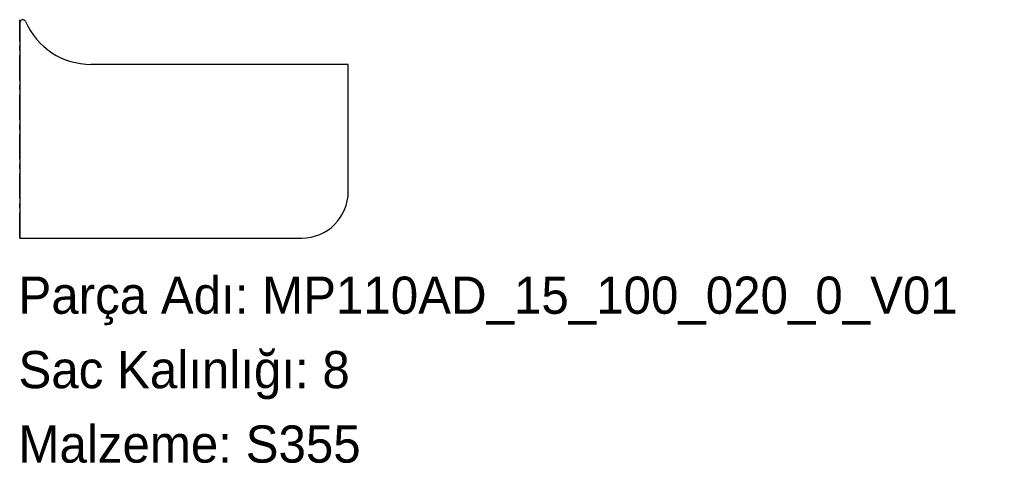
# Model space of a CAD drawing. Header units: millimetres. Extents: x 0 to 318, y -72 to 71.
import ezdxf

# ---------------------------------------------------------------- set-up
doc = ezdxf.new("R2010")
doc.units = ezdxf.units.MM
for name, pattern in [('SLD-Katı', [0]), ('SLD-Kısa-Kesik-Çizgili-Uzun-Kesik', [12.7, 8.128, -1.524, 1.524, -1.524]), ('SLD-Sürekli', [0])]:
    doc.linetypes.add(name, pattern=pattern)
doc.layers.add('METIN', color=96, linetype='SLD-Katı')
doc.styles.add('SLDTEXTSTYLE0', font='ARIAL.TTF', dxfattribs={"width": 0.948, "bigfont": 'bigfont'})
doc.styles.add('SLDTEXTSTYLE1', font='ARIAL.TTF', dxfattribs={"width": 0.948})

msp = doc.modelspace()

# ---------------------------------------------------------------- linework, layer by layer
at = {"color": 7, "linetype": 'SLD-Kısa-Kesik-Çizgili-Uzun-Kesik'}
msp.add_line((0.4, 0.4), (0.4, 70.808337), dxfattribs=at)
msp.add_line((0.4, 0.4), (0.4, 70.808337), dxfattribs=at)
at = {"color": 7, "linetype": 'SLD-Sürekli', "lineweight": 25}
for p, q in [((0.4, 69.808337), (0.4, 0.4)), ((106.4, 56.4), (23.4, 56.4)), ((106.4, 15.4), (106.4, 56.4)), ((0.4, 0.4), (91.4, 0.4))]:
    msp.add_line(p, q, dxfattribs=at)
for centre, radius, start, end in [((1.4, 69.808337), 1, 23.556464, 180), ((23.4, 79.4), 23, 203.556464, 270), ((91.4, 15.4), 15, 270, 0)]:
    msp.add_arc(centre, radius, start, end, dxfattribs=at)

# ---------------------------------------------------------------- texts
at = {"layer": 'METIN', "char_height": 12, "attachment_point": 1}
for s, insert, style in [('Parça Adı: MP110AD_15_100_020_0_V01', (0, -12.031187), 'SLDTEXTSTYLE0'), ('Sac Kalınlığı: 8', (0, -36.031187), 'SLDTEXTSTYLE0'), ('Malzeme: S355', (0, -60.031187), 'SLDTEXTSTYLE1')]:
    msp.add_mtext(s, dxfattribs=dict(at, insert=insert, style=style))

doc.saveas('drawing.dxf')
